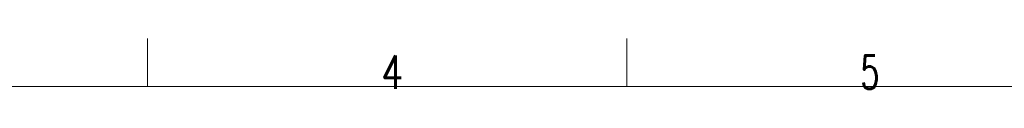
# Model space of a CAD drawing. Header units: inches. Extents: x 0 to 20790, y -12 to 14700.
# Tile 84 of 133: x 4678 to 8273, y 14513 to 14700. Entities that reach past the tile are written whole.
import ezdxf

# ---------------------------------------------------------------- set-up
doc = ezdxf.new("R2010")
doc.units = ezdxf.units.IN
doc.layers.add('210', color=7, linetype='Continuous', true_color=0xffffff)
doc.styles.add('latin_extended', font='simplex.shx')

msp = doc.modelspace()

# ---------------------------------------------------------------- linework, layer by layer
at = {"layer": '210', "color": 7, "linetype": 'Continuous', "lineweight": 18}
for p, q in [((5145, 14525), (5145, 14700)), ((6895, 14525), (6895, 14700)), ((175, 14525), (20615, 14525))]:
    msp.add_line(p, q, dxfattribs=at)

# ---------------------------------------------------------------- texts
at = {"layer": '210', "color": 211, "linetype": 'Continuous', "lineweight": 18, "char_height": 122.5, "attachment_point": 7, "line_spacing_factor": 0.963855, "style": 'latin_extended'}
for s, insert in [('\\W0.7656;4', (5998.412, 14515.64)), ('\\W0.6563;5', (7748.412, 14515.64))]:
    msp.add_mtext(s, dxfattribs=dict(at, insert=insert))

doc.saveas('drawing.dxf')
